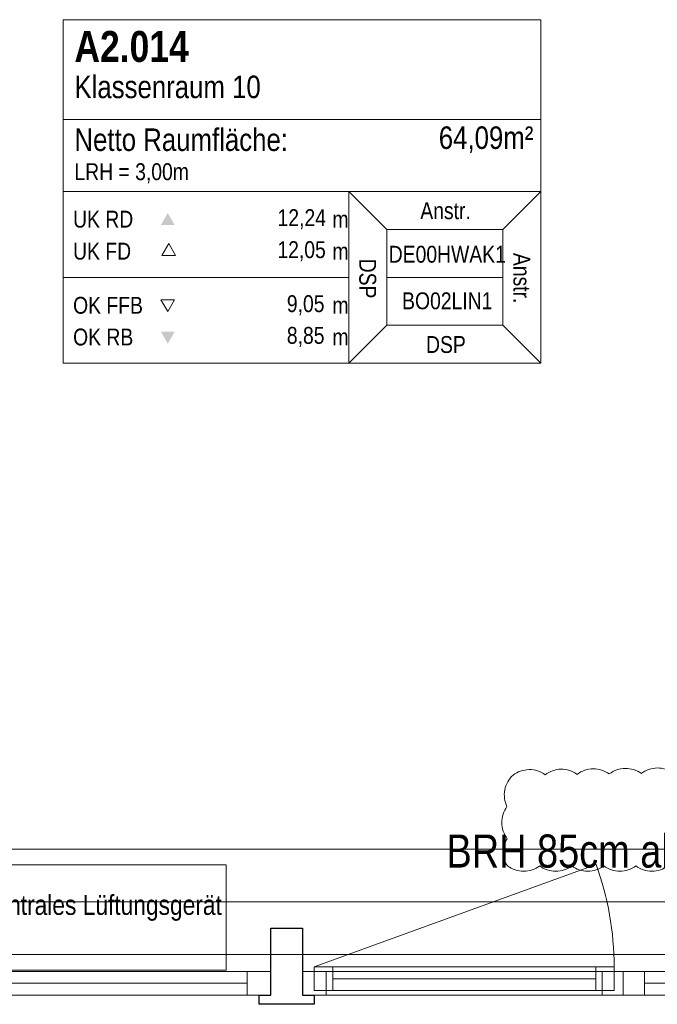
# Model space of a CAD drawing. Extents: x -620 to 300, y 62 to 1112.
# Tile 104 of 226: x -419 to -370, y 377 to 452. Entities that reach past the tile are written whole.
import ezdxf
from ezdxf.lldxf.tags import DXFTag

# ---------------------------------------------------------------- set-up
doc = ezdxf.new("R2010")
doc.units = 0
doc.layers.get('0').update_dxf_attribs({"lineweight": 13})
for name, color, linetype, lineweight, true_color in [('30 -33 Aussenwände- 7 Fassade_ Elemente', 7, 'Continuous', 9, 0x00aacc), ('30 -35 Decken- 1 Konstruktion-Träger- Stahlbeton', 7, 'Continuous', 13, 0x33aa00), ('70 -75 Raumstempel- 1 Raumstempel-A06CPVSBL0', 1, 'Continuous', 50, 0xff0000), ('70 -77 Revision- 2 Wolken', 7, 'Continuous', 18, 0x944cff)]:
    doc.layers.add(name, color=color, linetype=linetype, lineweight=lineweight, true_color=true_color)
doc.layers.add('70 -71 Achsen- 1 Gebäudeachsen', color=7, linetype='STRICHPUNKT2-A06CPVSFL0', lineweight=18)
doc.styles.get("Standard").update_dxf_attribs({"font": 'ARIALN.TTF'})
tags = doc.linetypes.add('grob-A06CPVSAL0', pattern=[14, 3, -8, 3]).pattern_tags.tags
tags[8:9] = [DXFTag(74, 4), DXFTag(75, 0), DXFTag(340, '0'), DXFTag(46, 0.0), DXFTag(50, 0.0), DXFTag(44, 0.0), DXFTag(45, 0.0)]
tags[6:7] = [DXFTag(74, 4), DXFTag(75, 0), DXFTag(340, '0'), DXFTag(46, 0.0), DXFTag(50, 0.0), DXFTag(44, 0.0), DXFTag(45, 0.0)]
tags[4:5] = [DXFTag(74, 4), DXFTag(75, 0), DXFTag(340, '0'), DXFTag(46, 0.0), DXFTag(50, 0.0), DXFTag(44, 0.0), DXFTag(45, 0.0)]
tags = doc.linetypes.add('STRICHPUNKT2-A06CPVSFL0', pattern=[12.7, 6.35, -3.175, 0, -3.175]).pattern_tags.tags
tags[10:11] = [DXFTag(74, 4), DXFTag(75, 0), DXFTag(340, '0'), DXFTag(46, 0.0), DXFTag(50, 0.0), DXFTag(44, 0.0), DXFTag(45, 0.0)]
tags[8:9] = [DXFTag(74, 4), DXFTag(75, 0), DXFTag(340, '0'), DXFTag(46, 0.0), DXFTag(50, 0.0), DXFTag(44, 0.0), DXFTag(45, 0.0)]
tags[6:7] = [DXFTag(74, 4), DXFTag(75, 0), DXFTag(340, '0'), DXFTag(46, 0.0), DXFTag(50, 0.0), DXFTag(44, 0.0), DXFTag(45, 0.0)]
tags[4:5] = [DXFTag(74, 4), DXFTag(75, 0), DXFTag(340, '0'), DXFTag(46, 0.0), DXFTag(50, 0.0), DXFTag(44, 0.0), DXFTag(45, 0.0)]

# ---------------------------------------------------------------- blocks, each defined once
blk = doc.blocks.new('Referenz-A06CPVSGL0')
at = {"layer": '30 -33 Aussenwände- 7 Fassade_ Elemente', "color": 0, "linetype": 'Continuous', "ltscale": 0.13}
for p, q in [((-451.079, 388.453), (-295.079, 388.453)), ((-399.879, 379.153), (-424.279, 379.153)), ((-399.879, 377.353), (-399.879, 379.153)), ((-373.079, 379.153), (-397.479, 379.153)), ((-397.479, 379.153), (-397.479, 377.353)), ((-373.779, 379.503), (-396.579, 379.503)), ((-396.579, 379.503), (-396.579, 377.703)), ((-373.779, 377.703), (-373.779, 379.503)), ((-373.079, 377.353), (-373.079, 379.153)), ((-348.679, 379.153), (-373.079, 379.153)), ((-396.579, 377.703), (-373.779, 377.703)), ((-424.279, 377.353), (-399.879, 377.353)), ((-397.479, 377.353), (-373.079, 377.353)), ((-373.079, 377.353), (-348.679, 377.353))]:
    blk.add_line(p, q, dxfattribs=at)
at = {"layer": '30 -33 Aussenwände- 7 Fassade_ Elemente', "color": 0, "linetype": 'grob-A06CPVSAL0', "ltscale": 0.13}
for p, q in [((-403.279, 387.253), (-445.279, 387.253)), ((-403.279, 379.253), (-403.279, 387.253)), ((-396.579, 379.503), (-375.154, 387.301)), ((-445.279, 379.253), (-403.279, 379.253))]:
    blk.add_line(p, q, dxfattribs=at)
at = {"layer": '30 -33 Aussenwände- 7 Fassade_ Elemente', "color": 0, "linetype": 'Continuous', "lineweight": 25, "ltscale": 0.25}
for p, q in [((-399.879, 377.353), (-399.879, 382.453)), ((-399.879, 382.453), (-397.479, 382.453)), ((-397.479, 382.453), (-397.479, 377.353)), ((-400.779, 376.653), (-400.779, 377.353)), ((-400.779, 377.353), (-399.879, 377.353)), ((-397.479, 377.353), (-396.579, 377.353)), ((-396.579, 377.353), (-396.579, 376.653)), ((-396.579, 376.653), (-400.779, 376.653))]:
    blk.add_line(p, q, dxfattribs=at)
at = {"layer": '30 -33 Aussenwände- 7 Fassade_ Elemente', "color": 0, "linetype": 'Continuous', "lineweight": 18, "ltscale": 0.18}
for p, q in [((-399.879, 379.153), (-401.679, 379.153)), ((-401.679, 379.153), (-401.679, 377.353)), ((-399.879, 377.353), (-399.879, 379.153)), ((-395.679, 379.153), (-397.479, 379.153)), ((-397.479, 379.153), (-397.479, 377.353)), ((-395.179, 379.503), (-396.579, 379.503)), ((-396.579, 379.503), (-396.579, 377.703)), ((-395.679, 377.353), (-395.679, 379.153)), ((-395.179, 377.703), (-395.179, 379.503)), ((-373.779, 379.503), (-375.179, 379.503)), ((-375.179, 379.503), (-375.179, 377.703)), ((-373.079, 379.153), (-374.679, 379.153)), ((-374.679, 379.153), (-374.679, 377.353)), ((-373.779, 377.703), (-373.779, 379.503)), ((-371.479, 379.153), (-373.079, 379.153)), ((-373.079, 379.153), (-373.079, 377.353)), ((-371.479, 377.353), (-371.479, 379.153)), ((-375.179, 378.603), (-395.179, 378.603)), ((-422.679, 378.253), (-401.679, 378.253)), ((-396.579, 377.703), (-395.179, 377.703)), ((-375.179, 377.703), (-373.779, 377.703)), ((-371.479, 378.253), (-350.479, 378.253)), ((-401.679, 377.353), (-399.879, 377.353)), ((-397.479, 377.353), (-395.679, 377.353)), ((-374.679, 377.353), (-373.079, 377.353)), ((-373.079, 377.353), (-371.479, 377.353))]:
    blk.add_line(p, q, dxfattribs=at)
at = {"layer": '30 -33 Aussenwände- 7 Fassade_ Elemente', "color": 0, "linetype": 'grob-A06CPVSAL0', "ltscale": 0.13}
blk.add_ellipse((-396.579, 379.503), major_axis=(22.8, 0), ratio=1, start_param=0, end_param=0.349066, dxfattribs=at)
at = {"layer": '30 -35 Decken- 1 Konstruktion-Träger- Stahlbeton', "color": 0, "linetype": 'grob-A06CPVSAL0', "lineweight": -2, "ltscale": 0.13}
for p, q in [((-451.579, 388.453), (35.421, 388.453)), ((-451.579, 380.453), (35.421, 380.453))]:
    blk.add_line(p, q, dxfattribs=at)
at = {"layer": '70 -71 Achsen- 1 Gebäudeachsen', "color": 0, "linetype": 'STRICHPUNKT2-A06CPVSFL0', "ltscale": 0.18}
blk.add_line((-538.631, 384.453), (76.533, 384.453), dxfattribs=at)
at = {"layer": '70 -75 Raumstempel- 1 Raumstempel-A06CPVSBL0', "color": 0, "lineweight": 9}
for p, q in [((-415.685, 451.567), (-415.685, 425.427)), ((-379.362, 451.567), (-415.685, 451.567)), ((-379.362, 425.427), (-379.362, 451.567)), ((-379.362, 443.972), (-415.685, 443.972)), ((-415.685, 438.497), (-393.957, 438.497)), ((-391.073, 435.6), (-393.957, 438.497)), ((-379.362, 438.497), (-393.957, 438.497)), ((-393.957, 438.497), (-393.957, 425.427)), ((-382.245, 435.6), (-379.362, 438.497)), ((-391.073, 428.324), (-391.073, 435.6)), ((-391.073, 435.6), (-382.245, 435.6)), ((-382.245, 428.324), (-382.245, 435.6)), ((-407.648, 434.537), (-408.171, 433.631)), ((-407.125, 433.631), (-407.648, 434.537)), ((-408.171, 433.631), (-407.125, 433.631)), ((-415.685, 431.962), (-393.957, 431.962)), ((-382.245, 431.962), (-391.073, 431.962)), ((-407.72, 429.358), (-408.243, 430.264)), ((-408.243, 430.264), (-407.197, 430.264)), ((-407.197, 430.264), (-407.72, 429.358)), ((-391.073, 428.324), (-393.957, 425.427)), ((-391.073, 428.324), (-382.245, 428.324)), ((-382.245, 428.324), (-379.362, 425.427)), ((-379.362, 425.427), (-415.685, 425.427))]:
    blk.add_line(p, q, dxfattribs=at)
at = {"layer": '70 -75 Raumstempel- 1 Raumstempel-A06CPVSBL0', "color": 0, "lineweight": 0}
for points in [[(-407.197, 435.952), (-407.72, 436.858), (-408.243, 435.952)], [(-407.197, 427.821), (-407.72, 426.915), (-408.243, 427.821)]]:
    blk.add_solid(points, dxfattribs=at)
at = {"layer": '70 -77 Revision- 2 Wolken', "color": 0, "linetype": 'Continuous', "ltscale": 0.18}
for centre, major_axis in [((-380.098, 392.583), (-1.365, 1.506)), ((-380.223, 392.479), (-0.026, 2.032)), ((-380.223, 392.479), (1.199, 1.641)), ((-377.785, 392.509), (-0.026, 2.032)), ((-377.785, 392.509), (1.199, 1.641)), ((-375.346, 392.54), (-0.026, 2.032)), ((-375.346, 392.54), (1.199, 1.641)), ((-372.908, 392.571), (-0.026, 2.032)), ((-372.908, 392.571), (1.199, 1.641)), ((-370.47, 392.601), (-0.026, 2.032)), ((-370.47, 392.601), (1.199, 1.641)), ((-380.098, 392.583), (-1.995, 0.386)), ((-380.287, 390.492), (-1.638, 1.202)), ((-380.287, 390.492), (-2.032, -0.021)), ((-380.507, 388.234), (-1.393, 1.022)), ((-380.507, 388.234), (-1.727, -0.018)), ((-380.659, 388.809), (-1.219, -1.626)), ((-380.659, 388.809), (0, -2.032)), ((-378.221, 388.809), (-1.219, -1.626)), ((-378.221, 388.809), (0, -2.032)), ((-375.783, 388.809), (-1.219, -1.626)), ((-375.783, 388.809), (0, -2.032)), ((-373.344, 388.809), (-1.219, -1.626)), ((-373.344, 388.809), (0, -2.032)), ((-370.906, 388.809), (-1.219, -1.626)), ((-370.906, 388.809), (0, -2.032))]:
    blk.add_ellipse(centre, major_axis=major_axis, ratio=1, start_param=0, end_param=0.643501, dxfattribs=at)
at = {"layer": '30 -33 Aussenwände- 7 Fassade_ Elemente', "color": 0, "linetype": 'Continuous', "ltscale": 0.13, "attachment_point": 1}
for s, insert, char_height in [('{\\fArial Narrow;BRH 85cm ab OK FF}', (-386.528, 389.573), 2.51722), ('{\\fArial Narrow;dezentrales Lüftungsgerät}', (-423.616, 384.967), 1.51033)]:
    blk.add_mtext(s, dxfattribs=dict(at, insert=insert, char_height=char_height))
at = {"layer": '30 -33 Aussenwände- 7 Fassade_ Elemente', "color": 0, "linetype": 'ByBlock', "ltscale": 0.13, "insert": (-409.378, 383.72), "char_height": 0.0036, "attachment_point": 1}
for s in ['{\\fArial Narrow;instanceID}', '{\\fArial Narrow;IFC_UUID}']:
    blk.add_mtext(s, dxfattribs=at)
at = {"layer": '70 -75 Raumstempel- 1 Raumstempel-A06CPVSBL0', "color": 0, "linetype": 'Continuous', "ltscale": 0.5, "attachment_point": 1}
for s, insert, char_height, rotation in [('{\\fArial Narrow|b1|i0;A2.014}', (-414.819, 450.709), 2.3536, 0), ('{\\fArial Narrow;Klassenraum 10}', (-414.819, 447.31), 1.71171, 0), ('{\\fArial Narrow;64,09m²}', (-387.114, 443.446), 1.71171, 0), ('{\\fArial Narrow;Netto Raumfläche:}', (-414.819, 443.292), 1.71171, 0), ('{\\fArial Narrow;LRH = 3,00m}', (-414.819, 440.644), 1.28378, 0), ('{\\fArial Narrow;Anstr.}', (-388.518, 437.675), 1.28378, 0), ('{\\fArial Narrow;UK RD}', (-414.92, 437.032), 1.28378, 0), ('{\\fArial Narrow;12,24}', (-399.373, 437.146), 1.28378, 0), ('{\\fArial Narrow;m}', (-395.2, 437.022), 1.28378, 0), ('{\\fArial Narrow;UK FD}', (-414.92, 434.598), 1.28378, 0), ('{\\fArial Narrow;12,05}', (-399.386, 434.712), 1.28378, 0), ('{\\fArial Narrow;m}', (-395.2, 434.588), 1.28378, 0), ('{\\fArial Narrow;DE00HWAK1}', (-390.917, 434.363), 1.28378, 0), ('{\\fArial Narrow;Anstr.}', (-380.153, 433.821), 1.28378, 270), ('{\\fArial Narrow;DSP}', (-391.875, 433.384), 1.28378, 270), ('{\\fArial Narrow;BO02LIN1}', (-389.901, 430.819), 1.28378, 0), ('{\\fArial Narrow;OK FFB}', (-414.92, 430.479), 1.28378, 0), ('{\\fArial Narrow;9,05}', (-398.666, 430.604), 1.28378, 0), ('{\\fArial Narrow;m}', (-395.2, 430.479), 1.28378, 0), ('{\\fArial Narrow;OK RB}', (-414.92, 428.065), 1.28378, 0), ('{\\fArial Narrow;8,85}', (-398.666, 428.19), 1.28378, 0), ('{\\fArial Narrow;m}', (-395.2, 428.065), 1.28378, 0), ('{\\fArial Narrow;DSP}', (-388.081, 427.496), 1.28378, 0)]:
    blk.add_mtext(s, dxfattribs=dict(at, insert=insert, char_height=char_height, rotation=rotation))

msp = doc.modelspace()

# ---------------------------------------------------------------- block references
at = {"color": 8, "lineweight": 13, "ltscale": 0.13, "true_color": 0x808080}
msp.add_blockref('Referenz-A06CPVSGL0', (0, 0), dxfattribs=at)

doc.saveas('drawing.dxf')
